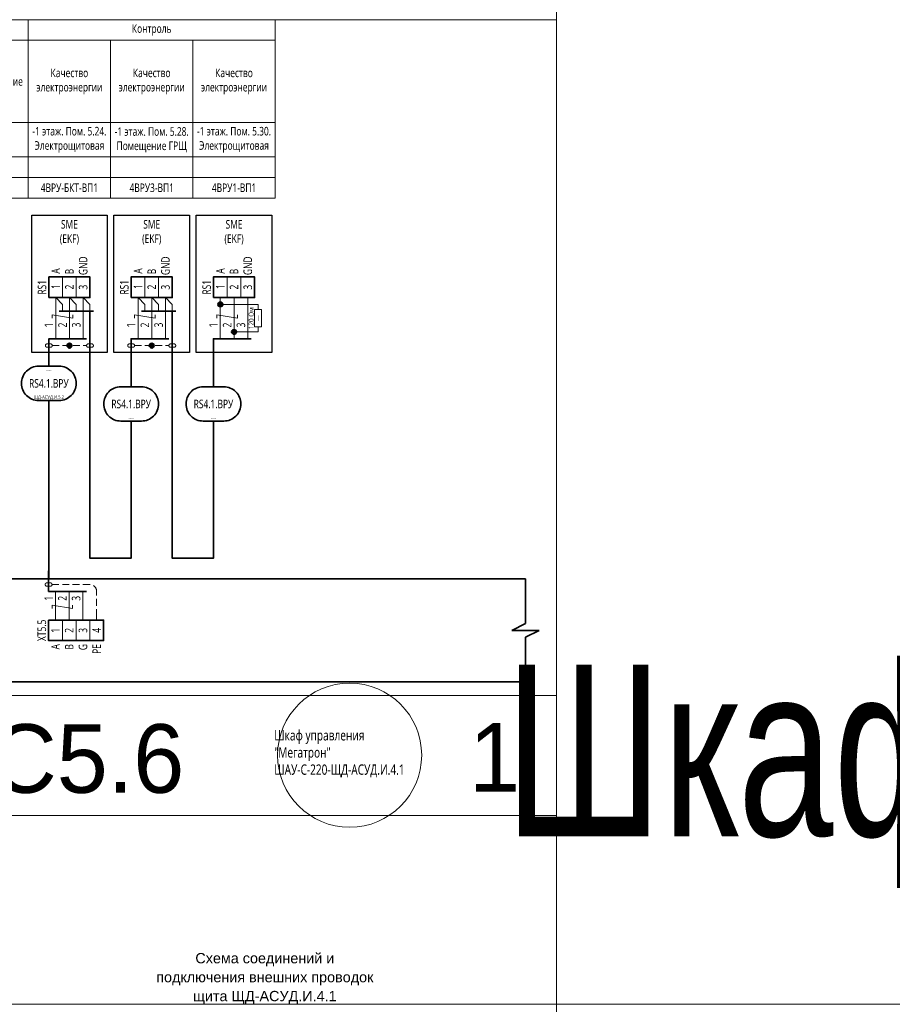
# Model space of a CAD drawing. Header units: millimetres. Extents: x -1173 to 6733, y -4591 to 345.
# Tile 9 of 93: x -334 to -79, y -3499 to -3212. Entities that reach past the tile are written whole.
import ezdxf
from ezdxf.enums import TextEntityAlignment as Align

# ---------------------------------------------------------------- set-up
doc = ezdxf.new("R2018")
doc.units = ezdxf.units.MM
doc.set_wipeout_variables(frame=1)
doc.linetypes.add('JIS_02_2.0', pattern=[3, 2, -1])
doc.layers.get('0').update_dxf_attribs({"lineweight": 15})
for name, color, linetype, lineweight in [('AK_Drawing', 7, 'Continuous', 35), ('AK_Drawing_Thin', 7, 'Continuous', 15), ('AK_Equipment', 7, 'Continuous', 35), ('AK_Multy_Wire', 7, 'Continuous', 35), ('AK_Table', 7, 'Continuous', 35), ('AK_Wire', 7, 'Continuous', 15), ('AK_Wire_Number', 7, 'Continuous', 15), ('РАМКА..ШТАМП', 7, 'Continuous', 20)]:
    doc.layers.add(name, color=color, linetype=linetype, lineweight=lineweight)
doc.layers.add('UNPLOTTED', color=2, linetype='Continuous', lineweight=15, plot=False)
doc.styles.add('CP.Text', font='arial.ttf')
doc.styles.add('PT Sans Narrow', font='PTN57F.ttf')
doc.styles.get("Standard").update_dxf_attribs({"font": 'arial.ttf'})
doc.styles.add('Trebuchet MS', font='trebuc.ttf', dxfattribs={"width": 0.75})

# ---------------------------------------------------------------- blocks, each defined once
blk = doc.blocks.new('*U1')
at = {"layer": 'UNPLOTTED'}
blk.add_line((0, 90), (-185, 90), dxfattribs=at)
for points in [[(0, 0), (-395, 0), (-395, 287), (0, 287)], [(-185, 55), (0, 55), (0, 0), (-185, 0)]]:
    blk.add_lwpolyline(points, close=True, dxfattribs=at)
blk = doc.blocks.new('*U70')
for p, q in [((372, 0), (0, 0)), ((376, 0), (372, 0)), ((376, -13), (376, 0)), ((372, -15), (376, -13)), ((380, -15), (372, -15)), ((376, -17), (380, -15)), ((376, -30), (376, -17)), ((0, -30), (372, -30)), ((376, -30), (372, -30))]:
    blk.add_line(p, q)
at = {"style": 'Trebuchet MS', "width": 0.75}
for tag, flags, p in [('NAME', 9, (-1, 0)), ('TYPE', 9, (-1, -3)), ('ASSYCODE', 9, (-1, -6)), ('MFG', 9, (-1, -9)), ('MESUREMENT_UNITS', 9, (-1, -13.44)), ('WEIGHT', 9, (-1, -18)), ('COUNT', 9, (-1, -16.98)), ('SORTING_SECTION', 9, (-1, -22.98)), ('XREF', 1, (-1, -24))]:
    blk.add_attdef(tag, text='', height=2, dxfattribs=dict(at, flags=flags)).set_placement(p, align=Align.RIGHT)
blk.add_attdef('TAG1', text='', height=2.5, dxfattribs=at).set_placement((2, -27), align=Align.MIDDLE_LEFT)
at = {"lineweight": 30, "width": 0.75, "flags": 104}
blk.add_attdef('CATDESC', text='', height=2.5, dxfattribs=at).set_placement((370, -25), align=Align.MIDDLE_RIGHT)
at = {"layer": 'UNPLOTTED', "style": 'Trebuchet MS', "width": 0.75, "flags": 8}
for tag, p in [('DESC1', (1, -3)), ('DESC2', (1, -5)), ('DESC3', (1, -7)), ('FAMILY', (1, -13.73)), ('SYSTEM_NAME', (1, -17.99)), ('POSITION_N', (1, -15.99))]:
    blk.add_attdef(tag, p, '', height=1, dxfattribs=at)
blk = doc.blocks.new('*T608')
at = {"layer": 'AK_Table', "color": 0, "linetype": 'ByBlock', "lineweight": -2, "transparency": 16777216}
for p, q in [((0, 0), (313, 0)), ((0, 0), (0, -52)), ((25, 0), (25, -52)), ((241, 0), (241, -52)), ((313, 0), (313, -52)), ((25, -6), (313, -6)), ((43, -6), (43, -30)), ((61, -6), (61, -30)), ((79, -6), (79, -30)), ((97, -6), (97, -30)), ((115, -6), (115, -30)), ((133, -6), (133, -30)), ((151, -6), (151, -30)), ((169, -6), (169, -30)), ((187, -6), (187, -30)), ((205, -6), (205, -30)), ((223, -6), (223, -30)), ((265, -6), (265, -52)), ((289, -6), (289, -52)), ((0, -30), (313, -30)), ((0, -40), (313, -40)), ((43, -40), (43, -46)), ((61, -40), (61, -46)), ((79, -40), (79, -46)), ((97, -40), (97, -52)), ((115, -40), (115, -46)), ((133, -40), (133, -46)), ((151, -40), (151, -46)), ((169, -40), (169, -52)), ((187, -40), (187, -46)), ((205, -40), (205, -46)), ((223, -40), (223, -46)), ((0, -46), (313, -46)), ((0, -52), (313, -52))]:
    blk.add_line(p, q, dxfattribs=at)
at = {"layer": 'AK_Table', "color": 0, "transparency": 16777216, "char_height": 2.5, "attachment_point": 5, "style": 'Trebuchet MS'}
for s, insert, width in [('Контроль ', (133, -3), 215), ('Контроль', (277, -3), 71), ('Автомат. выключат. 1 включен', (34, -18), 17), ('Автомат. выключат. 2 включен', (52, -18), 17), ('Наличие напряжения на вводе 1', (70, -18), 17), ('Наличие напряжения на вводе 2', (88, -18), 17), ('Автомат. выключат. 1 включен', (106, -18), 17), ('Автомат. выключат. 2 включен', (124, -18), 17), ('Автомат. выключат. 1 включен', (178, -18), 17), ('Автомат. выключат. 2 включен', (196, -18), 17), ('Наименование', (12.5, -15), 24), ('АВР "Положение 1"', (142, -18), 17), ('АВР "Положение 2"', (160, -18), 17), ('АВР "Положение 1"', (214, -18), 17), ('АВР "Положение 2"', (232, -18), 17), ('Качество электроэнергии', (253, -18), 23), ('Качество электроэнергии', (277, -18), 23), ('Качество электроэнергии', (301, -18), 23), ('-1 этаж. Пом. 5.28. Помещение ГРЩ', (277, -35), 23), ('Место отбора параметра', (12.5, -35), 23), ('-1 этаж. Пом. 5.24. Электрощитовая', (253, -35), 23), ('-1 этаж. Пом. 5.30. Электрощитовая', (301, -35), 23), ('-1 этаж. Пом. 5.30. Электрощитовая', (133, -35), 215), ('Чертеж установки', (12.5, -43), 23), ('Позиция', (12.5, -49), 23), ('4ВРУ1-ВП1', (61, -49), 71), ('4ВРУ1-АВР1', (133, -49), 71), ('4ВРУ1-АВР2', (205, -49), 71), ('4ВРУ-БКТ-ВП1', (253, -49), 23), ('4ВРУ3-ВП1', (277, -49), 23), ('4ВРУ1-ВП1', (301, -49), 23)]:
    blk.add_mtext(s, dxfattribs=dict(at, insert=insert, width=width))
blk = doc.blocks.new('*U56')
blk.add_lwpolyline([(-3, 5), (3, 5, -0.414214), (8, 0), (8, 0, -0.414214), (3, -5), (-3, -5, -0.414214), (-8, 0), (-8, 0, -0.414214)], format="xyb", close=True)
at = {"style": 'Trebuchet MS', "width": 0.75}
blk.add_attdef('CA_CIRCUIT_NUMBER', text='', height=2.5, dxfattribs=at).set_placement((0, 0), align=Align.MIDDLE_CENTER)
at = {"lineweight": 30, "width": 0.75, "flags": 1}
blk.add_attdef('CA_CABLE_TYPE', text='', height=2.5, rotation=90, dxfattribs=at).set_placement((0, -35), align=Align.BOTTOM_CENTER)
at = {"style": 'Trebuchet MS', "width": 0.75}
blk.add_attdef('LENGTH', text='', height=2.5, rotation=90, dxfattribs=at).set_placement((2, -34.82), align=Align.MIDDLE_CENTER)
at = {"layer": 'UNPLOTTED', "style": 'Trebuchet MS', "width": 0.75}
for tag, p in [('LOAD_NAME', (0, 4)), ('PANEL_NAME', (0, -4))]:
    blk.add_attdef(tag, text='', height=1, dxfattribs=at).set_placement(p, align=Align.MIDDLE_CENTER)
blk = doc.blocks.new('WDDOT')
for radius in [0.7, 0.5, 0.3, 0.1]:
    blk.add_circle((0, 0), radius)
blk = doc.blocks.new('*U38')
at = {"layer": 'AK_Drawing_Thin', "linetype": 'JIS_02_2.0'}
blk.add_lwpolyline([(1, 0, -0.414214), (0.5, -0.5), (-0.5, -0.5, -0.414214), (-1, 0, -0.414214), (-0.5, 0.5), (0.5, 0.5, -0.414214), (1, 0), (11, 0, -0.414214), (11.5, 0.5), (12.5, 0.5, -0.414214), (13, 0, -0.414214), (12.5, -0.5), (11.5, -0.5, -0.414214), (11, 0)], format="xyb", dxfattribs=at)
at = {"layer": 'AK_Drawing'}
blk.add_blockref('WDDOT', (6, 0), dxfattribs=at)
blk = doc.blocks.new('*U220')
blk.add_wipeout([(0, 0), (0, 6), (12, 6), (12, 0)])
blk.add_lwpolyline([(0, 0), (12, 0), (12, 6), (0, 6)], close=True)
at = {"lineweight": -2}
for points in [[(4, 0), (8, 0), (8, 6), (4, 6)], [(8, 0), (12, 0), (12, 6), (8, 6)]]:
    blk.add_lwpolyline(points, close=True, dxfattribs=at)
at = {"style": 'Trebuchet MS', "width": 0.75}
blk.add_attdef('TAG1', text='', height=2.5, rotation=90, dxfattribs=at).set_placement((-2, 3), align=Align.MIDDLE_CENTER)
at = {"style": 'Trebuchet MS', "width": 0.75, "flags": 12}
for tag, p in [('TERM01', (2, 3.22)), ('TERM02', (6, 3.06)), ('TERM03', (10, 3.03))]:
    blk.add_attdef(tag, text='', height=2.5, rotation=90, dxfattribs=at).set_placement(p, align=Align.MIDDLE_CENTER)
for tag, p in [('NOTE01', (2, 7)), ('NOTE02', (6, 7)), ('NOTE03', (10, 7))]:
    blk.add_attdef(tag, text='', height=2.5, rotation=90, dxfattribs=at).set_placement(p, align=Align.MIDDLE_RIGHT)
blk = doc.blocks.new('*U293')
at = {"layer": 'AK_Drawing', "lineweight": 30}
blk.add_lwpolyline([(-5, 40), (17, 40), (17, 0), (-5, 0)], close=True, dxfattribs=at)
at = {"layer": 'AK_Multy_Wire'}
blk.add_line((13, 12), (3, 12), dxfattribs=at)
for points in [[(12, 0), (12, 12)], [(11, 4), (0, 4), (0, 0)]]:
    blk.add_lwpolyline(points, dxfattribs=at)
at = {"layer": 'AK_Wire'}
for points in [[(4, 12), (4, 14), (2, 16)], [(2, 16), (2, 4)], [(8, 12), (8, 14), (6, 16)], [(6, 16), (6, 4)], [(12, 12), (12, 14), (10, 16)], [(10, 16), (10, 4)], [(1, 10), (1, 11), (7, 10), (7, 11)]]:
    blk.add_lwpolyline(points, dxfattribs=at)
at = {"layer": 'AK_Drawing'}
blk.add_blockref('*U38', (0, 2), dxfattribs=at)
at = {"lineweight": 30, "width": 0.75, "flags": 104}
for tag, p in [('TAG3', (6, 79)), ('TAG2', (6, 62))]:
    blk.add_attdef(tag, text='', height=2.5, dxfattribs=at).set_placement(p, align=Align.MIDDLE_CENTER)
at = {"style": 'Trebuchet MS', "width": 0.75}
blk.add_attdef('TAG1', text='', height=2.5, dxfattribs=at).set_placement((6, 48), align=Align.MIDDLE_CENTER)
at = {"layer": 'AK_Drawing', "insert": (6, 35), "char_height": 2.5, "width": 18, "attachment_point": 5, "style": 'Trebuchet MS'}
blk.add_mtext('SME\\P(EKF)', dxfattribs=at)
at = {"layer": 'AK_Wire_Number', "style": 'Trebuchet MS', "width": 0.75}
for s, p in [('1', (2, 8)), ('2', (6, 8)), ('3', (10, 8))]:
    blk.add_text(s, height=2.5, rotation=90, dxfattribs=at).set_placement(p, align=Align.BOTTOM_CENTER)
at = {"layer": 'AK_Equipment', "lineweight": 15}
ref = blk.add_blockref('*U220', (0, 16), dxfattribs=at)
ref.add_attrib('TAG1', 'RS1', dxfattribs={"layer": '0', "height": 2.5, "rotation": 90, "style": 'Trebuchet MS', "width": 0.75}).set_placement((-2, 19), align=Align.MIDDLE_CENTER)
ref.add_attrib('TERM01', '1', dxfattribs={"layer": '0', "height": 2.5, "rotation": 90, "style": 'Trebuchet MS', "width": 0.75}).set_placement((2, 19.22), align=Align.MIDDLE_CENTER)
ref.add_attrib('TERM02', '2', dxfattribs={"layer": '0', "height": 2.5, "rotation": 90, "style": 'Trebuchet MS', "width": 0.75}).set_placement((6, 19.06), align=Align.MIDDLE_CENTER)
ref.add_attrib('TERM03', '3', dxfattribs={"layer": '0', "height": 2.5, "rotation": 90, "style": 'Trebuchet MS', "width": 0.75}).set_placement((10, 19.03), align=Align.MIDDLE_CENTER)
ref.add_attrib('NOTE01', 'A', dxfattribs={"layer": '0', "height": 2.5, "rotation": 90, "style": 'Trebuchet MS', "width": 0.75}).set_placement((2, 24.53), align=Align.MIDDLE_RIGHT)
ref.add_attrib('NOTE02', 'B', dxfattribs={"layer": '0', "height": 2.5, "rotation": 90, "style": 'Trebuchet MS', "width": 0.75}).set_placement((6, 24.38), align=Align.MIDDLE_RIGHT)
ref.add_attrib('NOTE03', 'GND', dxfattribs={"layer": '0', "height": 2.5, "rotation": 90, "style": 'Trebuchet MS', "width": 0.75}).set_placement((10, 27.98), align=Align.MIDDLE_RIGHT)
blk = doc.blocks.new('*U226')
blk.add_wipeout([(0, 0), (0, -6), (16, -6), (16, 0)])
blk.add_lwpolyline([(0, 0), (16, 0), (16, -6), (0, -6)], close=True)
at = {"lineweight": -2}
for points in [[(4, 0), (8, 0), (8, -6), (4, -6)], [(8, 0), (12, 0), (12, -6), (8, -6)], [(12, 0), (16, 0), (16, -6), (12, -6)]]:
    blk.add_lwpolyline(points, close=True, dxfattribs=at)
at = {"style": 'Trebuchet MS', "width": 0.75, "flags": 12}
for tag, p in [('TERM01', (2, -3)), ('TERM02', (6, -3)), ('TERM03', (10, -3)), ('TERM04', (14, -3))]:
    blk.add_attdef(tag, text='', height=2.5, rotation=90, dxfattribs=at).set_placement(p, align=Align.MIDDLE_CENTER)
at = {"style": 'Trebuchet MS', "width": 0.75}
blk.add_attdef('TAG1', text='', height=2.5, rotation=90, dxfattribs=at).set_placement((-2, -3), align=Align.MIDDLE_CENTER)
at = {"style": 'Trebuchet MS', "width": 0.75, "flags": 12}
for tag, p in [('NOTE01', (2, -7)), ('NOTE02', (6, -7)), ('NOTE03', (10, -7)), ('NOTE04', (14, -7))]:
    blk.add_attdef(tag, text='', height=2.5, rotation=90, dxfattribs=at).set_placement(p, align=Align.MIDDLE_RIGHT)
blk = doc.blocks.new('*U40')
at = {"layer": 'AK_Drawing_Thin'}
for points in [[(4, 11), (4, 0)], [(-4, 0), (-4, 7)]]:
    blk.add_lwpolyline(points, dxfattribs=at)
blk.add_wipeout([(-2.5, 1), (-2.5, -1), (2.5, -1), (2.5, 1)])
for points in [[(-2.5, 0), (-4, 0)], [(4, 0), (2.5, 0)]]:
    blk.add_lwpolyline(points, dxfattribs=at)
blk.add_lwpolyline([(-2.5, 1), (-2.5, -1), (2.5, -1), (2.5, 1)], close=True, dxfattribs=at)
at = {"style": 'Trebuchet MS', "width": 0.75, "flags": 8}
for tag, height, p in [('POWER', 1, (0, 0)), ('R1', 1.5, (0, 2))]:
    blk.add_attdef(tag, text='', height=height, dxfattribs=at).set_placement(p, align=Align.MIDDLE_CENTER)
blk = doc.blocks.new('*U296')
at = {"layer": 'AK_Drawing', "lineweight": 30}
blk.add_lwpolyline([(-5, 40), (17, 40), (17, 0), (-5, 0)], close=True, dxfattribs=at)
at = {"layer": 'AK_Multy_Wire'}
blk.add_lwpolyline([(11, 4), (0, 4), (0, 0)], dxfattribs=at)
at = {"layer": 'AK_Wire'}
for points in [[(2, 16), (2, 4)], [(6, 16), (6, 4)], [(10, 16), (10, 4)], [(1, 10), (1, 11), (7, 10), (7, 11)]]:
    blk.add_lwpolyline(points, dxfattribs=at)
at = {"lineweight": 30, "width": 0.75, "flags": 104}
for tag, p in [('TAG3', (6, 79)), ('TAG2', (6, 62))]:
    blk.add_attdef(tag, text='', height=2.5, dxfattribs=at).set_placement(p, align=Align.MIDDLE_CENTER)
at = {"style": 'Trebuchet MS', "width": 0.75}
blk.add_attdef('TAG1', text='', height=2.5, dxfattribs=at).set_placement((6, 48), align=Align.MIDDLE_CENTER)
at = {"layer": 'AK_Drawing', "insert": (6, 35), "char_height": 2.5, "width": 18, "attachment_point": 5, "style": 'Trebuchet MS'}
blk.add_mtext('SME\\P(EKF)', dxfattribs=at)
at = {"layer": 'AK_Wire_Number', "style": 'Trebuchet MS', "width": 0.75}
for s, p in [('1', (2, 8)), ('2', (6, 8)), ('3', (10, 8))]:
    blk.add_text(s, height=2.5, rotation=90, dxfattribs=at).set_placement(p, align=Align.BOTTOM_CENTER)
at = {"layer": 'AK_Drawing_Thin'}
ref = blk.add_blockref('*U40', (13, 10), dxfattribs=dict(at, rotation=90))
ref.add_attrib('R1', '120 Ом', dxfattribs={"layer": '0', "height": 1.5, "rotation": 90, "style": 'Trebuchet MS', "width": 0.75}).set_placement((11, 10), align=Align.MIDDLE_CENTER)
ref.add_attrib('POWER', '-', dxfattribs={"layer": '0', "height": 1, "rotation": 90, "style": 'Trebuchet MS', "width": 5}).set_placement((13, 10), align=Align.MIDDLE_CENTER)
at = {"layer": 'AK_Drawing'}
for p in [(2, 14), (6, 6)]:
    blk.add_blockref('WDDOT', p, dxfattribs=at)
at = {"layer": 'AK_Equipment', "lineweight": 15}
ref = blk.add_blockref('*U220', (0, 16), dxfattribs=at)
ref.add_attrib('TAG1', 'RS1', dxfattribs={"layer": '0', "height": 2.5, "rotation": 90, "style": 'Trebuchet MS', "width": 0.75}).set_placement((-2, 19), align=Align.MIDDLE_CENTER)
ref.add_attrib('TERM01', '1', dxfattribs={"layer": '0', "height": 2.5, "rotation": 90, "style": 'Trebuchet MS', "width": 0.75}).set_placement((2, 19.22), align=Align.MIDDLE_CENTER)
ref.add_attrib('TERM02', '2', dxfattribs={"layer": '0', "height": 2.5, "rotation": 90, "style": 'Trebuchet MS', "width": 0.75}).set_placement((6, 19.06), align=Align.MIDDLE_CENTER)
ref.add_attrib('TERM03', '3', dxfattribs={"layer": '0', "height": 2.5, "rotation": 90, "style": 'Trebuchet MS', "width": 0.75}).set_placement((10, 19.03), align=Align.MIDDLE_CENTER)
ref.add_attrib('NOTE01', 'A', dxfattribs={"layer": '0', "height": 2.5, "rotation": 90, "style": 'Trebuchet MS', "width": 0.75}).set_placement((2, 24.53), align=Align.MIDDLE_RIGHT)
ref.add_attrib('NOTE02', 'B', dxfattribs={"layer": '0', "height": 2.5, "rotation": 90, "style": 'Trebuchet MS', "width": 0.75}).set_placement((6, 24.38), align=Align.MIDDLE_RIGHT)
ref.add_attrib('NOTE03', 'GND', dxfattribs={"layer": '0', "height": 2.5, "rotation": 90, "style": 'Trebuchet MS', "width": 0.75}).set_placement((10, 27.98), align=Align.MIDDLE_RIGHT)
blk = doc.blocks.new('*U46')
blk.add_lwpolyline([(-3, 5), (3, 5, -0.414214), (8, 0), (8, 0, -0.414214), (3, -5), (-3, -5, -0.414214), (-8, 0), (-8, 0, -0.414214)], format="xyb", close=True)
at = {"style": 'Trebuchet MS', "width": 0.75}
blk.add_attdef('CA_CIRCUIT_NUMBER', text='', height=2.5, dxfattribs=at).set_placement((0, 0), align=Align.MIDDLE_CENTER)
at = {"lineweight": 30, "width": 0.75, "flags": 1}
blk.add_attdef('CA_CABLE_TYPE', text='', height=2.5, rotation=90, dxfattribs=at).set_placement((0, -25), align=Align.BOTTOM_CENTER)
at = {"style": 'Trebuchet MS', "width": 0.75}
blk.add_attdef('LENGTH', text='', height=2.5, rotation=90, dxfattribs=at).set_placement((2, -24.82), align=Align.MIDDLE_CENTER)
at = {"layer": 'UNPLOTTED', "style": 'Trebuchet MS', "width": 0.75}
for tag, p in [('LOAD_NAME', (0, 4)), ('PANEL_NAME', (0, -4))]:
    blk.add_attdef(tag, text='', height=1, dxfattribs=at).set_placement(p, align=Align.MIDDLE_CENTER)

msp = doc.modelspace()

# ---------------------------------------------------------------- linework, layer by layer
at = {"layer": 'AK_Multy_Wire'}
for points in [[(-325, -3305), (-325, -3313)], [(-301, -3309), (-301, -3313)], [(-325, -3323), (-325, -3375)], [(-314.06, -3378.65), (-325.06, -3378.65), (-325.06, -3372.65)]]:
    msp.add_lwpolyline(points, dxfattribs=at)
at = {"layer": 'AK_Wire'}
msp.add_lwpolyline([(-324.06, -3383.65), (-324.06, -3382.65), (-318.06, -3383.65), (-318.06, -3382.65)], dxfattribs=at)
at = {"layer": 'UNPLOTTED', "color": 2, "true_color": 0xf1eb1f}
for p, direction in [((-177, -2043), (0, 1)), ((-778, -3499), (1, 0))]:
    msp.add_xline(p, direction, dxfattribs=at)
at = {"layer": 'UNPLOTTED'}
msp.add_circle((-237.29, -3426.39), 21, dxfattribs=at)

# ---------------------------------------------------------------- block references
msp.add_blockref('*T608', (-572, -3212))
at = {"layer": 'AK_Equipment'}
ref = msp.add_blockref('*U70', (-562, -3375), dxfattribs=at)
lines = msp.add_mtext('\\W0.7500;Шкаф управления "Мегатрон" ШАУ-С-220-ЩД-АСУД.И.4.1', dxfattribs={"layer": '0', "insert": (-192, -3400), "char_height": 50, "attachment_point": 1})
ref.add_attrib('CATDESC', '', (-192, -3400), dxfattribs={"flags": 104}).embed_mtext(lines)
at = {"layer": 'AK_Multy_Wire', "ltscale": 10}
for name, p, values in [('*U56', (-325, -3318), {'CA_CIRCUIT_NUMBER': 'RS4.1.ВРУ', 'PANEL_NAME': 'ЩД-АСУД.И.5.2', 'LOAD_NAME': '----'}), ('*U46', (-301, -3324), {'CA_CIRCUIT_NUMBER': 'RS4.1.ВРУ', 'PANEL_NAME': '----'}), ('*U46', (-277, -3324), {'CA_CIRCUIT_NUMBER': 'RS4.1.ВРУ', 'PANEL_NAME': '----'})]:
    msp.add_blockref(name, p, dxfattribs=at).add_auto_attribs(values)
at = {"layer": 'UNPLOTTED'}
msp.add_blockref('*U1', (-177, -3499), dxfattribs=at)

# ---------------------------------------------------------------- texts
at = {"layer": 'AK_Wire_Number', "style": 'Trebuchet MS', "width": 0.75}
for s, p in [('1', (-323.06, -3380.65)), ('2', (-319.06, -3380.65)), ('3', (-315.06, -3380.65))]:
    msp.add_text(s, height=2.5, rotation=90, dxfattribs=at).set_placement(p, align=Align.BOTTOM_CENTER)
at = {"layer": 'UNPLOTTED', "style": 'PT Sans Narrow'}
msp.add_text('С5.6', height=20, dxfattribs=at).set_placement((-285.51, -3437.35), align=Align.RIGHT)
msp.add_text('1', height=20, dxfattribs=at).set_placement((-195, -3437), align=Align.CENTER)
at = {"layer": 'UNPLOTTED', "insert": (-259.29, -3419.09), "char_height": 3, "width": 30.2925, "attachment_point": 1, "style": 'Trebuchet MS'}
msp.add_mtext('Шкаф управления "Мегатрон" ШАУ-С-220-ЩД-АСУД.И.4.1', dxfattribs=at)
at = {"layer": 'РАМКА..ШТАМП', "ltscale": 400, "insert": (-262.02, -3491.51), "char_height": 3, "width": 67.243, "attachment_point": 5, "line_spacing_factor": 1.104159, "style": 'CP.Text'}
msp.add_mtext('Схема соединений и подключения внешних проводок щита ЩД-АСУД.И.4.1', dxfattribs=at)

# ---------------------------------------------------------------- next in the draw order: block references
at = {"layer": 'AK_Drawing'}
ref = msp.add_blockref('*U293', (-325, -3309), dxfattribs=at)
lines = msp.add_mtext('\\W0.7500;\\~', dxfattribs={"layer": '0', "insert": (-319, -3247), "char_height": 22, "attachment_point": 1})
ref.add_attrib('TAG2', '', (-319, -3247), dxfattribs={"flags": 104}).embed_mtext(lines)
lines = msp.add_mtext('\\W0.7500;\\~', dxfattribs={"layer": '0', "insert": (-319, -3230), "char_height": 22, "attachment_point": 1})
ref.add_attrib('TAG3', '', (-319, -3230), dxfattribs={"flags": 104}).embed_mtext(lines)
ref = msp.add_blockref('*U293', (-301, -3309), dxfattribs=at)
lines = msp.add_mtext('\\W0.7500;\\~', dxfattribs={"layer": '0', "insert": (-295, -3247), "char_height": 22, "attachment_point": 1})
ref.add_attrib('TAG2', '', (-295, -3247), dxfattribs={"flags": 104}).embed_mtext(lines)
lines = msp.add_mtext('\\W0.7500;\\~', dxfattribs={"layer": '0', "insert": (-295, -3230), "char_height": 22, "attachment_point": 1})
ref.add_attrib('TAG3', '', (-295, -3230), dxfattribs={"flags": 104}).embed_mtext(lines)
ref = msp.add_blockref('*U296', (-277, -3309), dxfattribs=at)
lines = msp.add_mtext('\\W0.7500; ', dxfattribs={"layer": '0', "insert": (-271, -3247), "char_height": 22, "attachment_point": 1})
ref.add_attrib('TAG2', '', (-271, -3247), dxfattribs={"flags": 104}).embed_mtext(lines)
lines = msp.add_mtext('\\W0.7500; ', dxfattribs={"layer": '0', "insert": (-271, -3230), "char_height": 22, "attachment_point": 1})
ref.add_attrib('TAG3', '', (-271, -3230), dxfattribs={"flags": 104}).embed_mtext(lines)
at = {"layer": 'AK_Equipment', "lineweight": 15}
ref = msp.add_blockref('*U226', (-325.06, -3387), dxfattribs=at)
ref.add_attrib('TAG1', 'XT5.5', dxfattribs={"layer": '0', "height": 2.5, "rotation": 90, "style": 'Trebuchet MS', "width": 0.75}).set_placement((-327.06, -3390), align=Align.MIDDLE_CENTER)
ref.add_attrib('TERM01', '1', dxfattribs={"layer": '0', "height": 2.5, "rotation": 90, "style": 'Trebuchet MS', "width": 0.75}).set_placement((-323.06, -3390), align=Align.MIDDLE_CENTER)
ref.add_attrib('TERM02', '2', dxfattribs={"layer": '0', "height": 2.5, "rotation": 90, "style": 'Trebuchet MS', "width": 0.75}).set_placement((-319.06, -3390), align=Align.MIDDLE_CENTER)
ref.add_attrib('TERM03', '3', dxfattribs={"layer": '0', "height": 2.5, "rotation": 90, "style": 'Trebuchet MS', "width": 0.75}).set_placement((-315.06, -3390), align=Align.MIDDLE_CENTER)
ref.add_attrib('TERM04', '4', dxfattribs={"layer": '0', "height": 2.5, "rotation": 90, "style": 'Trebuchet MS', "width": 0.75}).set_placement((-311.06, -3390), align=Align.MIDDLE_CENTER)
ref.add_attrib('NOTE01', 'A', dxfattribs={"layer": '0', "height": 2.5, "rotation": 90, "style": 'Trebuchet MS', "width": 0.75}).set_placement((-323.06, -3394), align=Align.MIDDLE_RIGHT)
ref.add_attrib('NOTE02', 'B', dxfattribs={"layer": '0', "height": 2.5, "rotation": 90, "style": 'Trebuchet MS', "width": 0.75}).set_placement((-319.06, -3394), align=Align.MIDDLE_RIGHT)
ref.add_attrib('NOTE03', 'G', dxfattribs={"layer": '0', "height": 2.5, "rotation": 90, "style": 'Trebuchet MS', "width": 0.75}).set_placement((-315.06, -3394), align=Align.MIDDLE_RIGHT)
ref.add_attrib('NOTE04', 'PE', dxfattribs={"layer": '0', "height": 2.5, "rotation": 90, "style": 'Trebuchet MS', "width": 0.75}).set_placement((-311.06, -3394), align=Align.MIDDLE_RIGHT)

# ---------------------------------------------------------------- next in the draw order: linework, layer by layer
at = {"layer": 'AK_Drawing_Thin', "linetype": 'JIS_02_2.0'}
msp.add_lwpolyline([(-311.06, -3387), (-311.06, -3385.82), (-311.06, -3378.65, 0.414214), (-313.06, -3376.65), (-324.06, -3376.65, -0.414214), (-324.56, -3377.15), (-325.56, -3377.15, -0.414214), (-326.06, -3376.65, -0.414214), (-325.56, -3376.15), (-324.56, -3376.15, -0.414214), (-324.06, -3376.65)], format="xyb", dxfattribs=at)
at = {"layer": 'AK_Multy_Wire'}
for points in [[(-313, -3309), (-313, -3369), (-301, -3369), (-301, -3329)], [(-301, -3309), (-301, -3319)], [(-289, -3309), (-289, -3369), (-277, -3369), (-277, -3329)], [(-277, -3309), (-277, -3319)]]:
    msp.add_lwpolyline(points, dxfattribs=at)
at = {"layer": 'AK_Wire'}
for points in [[(-323.06, -3387), (-323.06, -3378.65)], [(-319.06, -3387), (-319.06, -3378.65)], [(-315.06, -3387), (-315.06, -3378.65)]]:
    msp.add_lwpolyline(points, dxfattribs=at)

doc.saveas('drawing.dxf')
